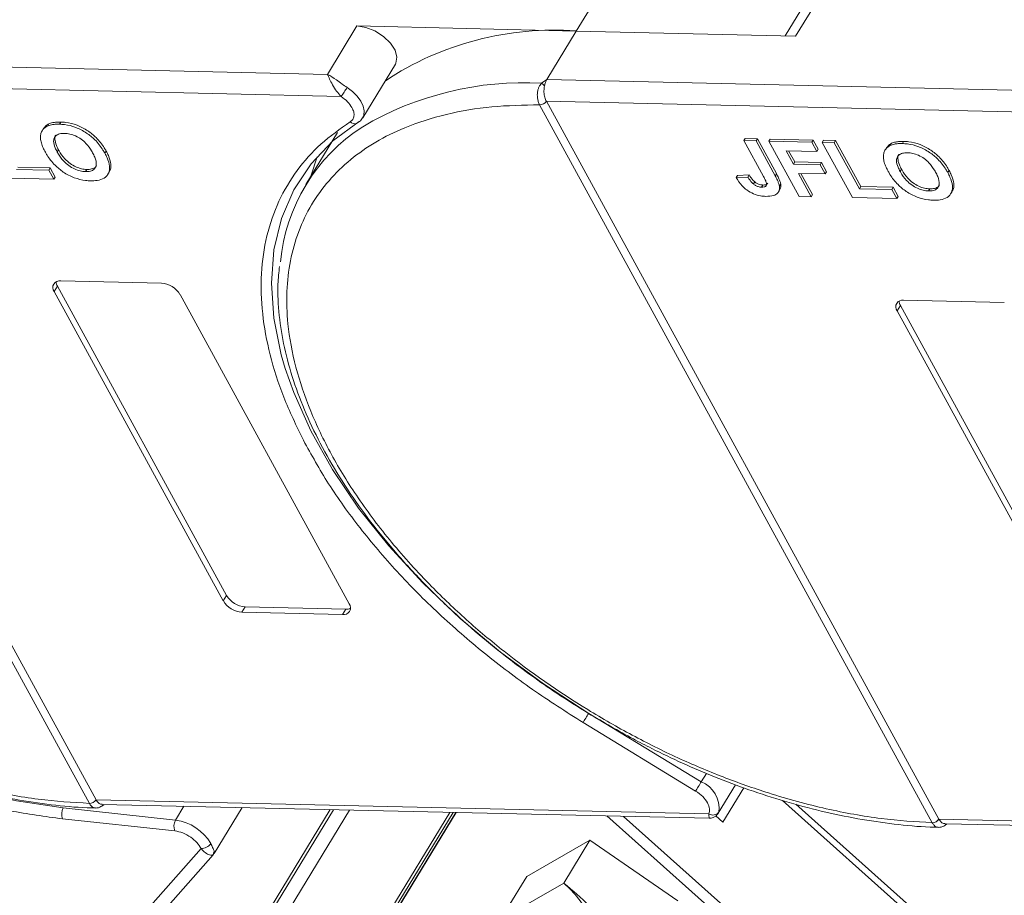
# Model space of a CAD drawing. Header units: millimetres. Extents: x -797 to 677, y 79 to 1112.
# Tile 46 of 75: x 34 to 90, y 957 to 1007. Entities that reach past the tile are written whole.
import ezdxf

# ---------------------------------------------------------------- set-up
doc = ezdxf.new("R2010")
doc.units = ezdxf.units.MM

msp = doc.modelspace()

# ---------------------------------------------------------------- linework, layer by layer
at = {"color": 7, "linetype": 'Continuous', "lineweight": 15}
for p, q in [((67.659, 1008.929), (65.791, 1005.86)), ((78.31, 1005.573), (80.178, 1008.642)), ((79.364, 1008.296), (77.715, 1005.587)), ((53.272, 1006.147), (51.592, 1003.385)), ((65.791, 1005.86), (53.272, 1006.147)), ((64.111, 1003.098), (65.791, 1005.86)), ((65.791, 1005.86), (78.31, 1005.573)), ((51.592, 1003.385), (15.984, 1004.202)), ((53.598, 1000.903), (55.466, 1003.972)), ((15.955, 1002.958), (52.366, 1002.123)), ((15.956, 1002.957), (38.372, 961.985)), ((63.812, 1002.887), (64.111, 1003.098)), ((99.718, 1002.281), (64.111, 1003.098)), ((37.99, 961.776), (15.574, 1002.748)), ((64.082, 1001.854), (100.493, 1001.019)), ((64.083, 1001.853), (86.499, 960.88)), ((63.701, 1001.644), (63.7, 1001.646)), ((86.116, 960.671), (63.701, 1001.644)), ((36.357, 1000.663), (36.283, 1000.54)), ((53.394, 1000.699), (53.356, 1000.649)), ((53.623, 1000.949), (53.598, 1000.903)), ((35.372, 1000.292), (35.298, 1000.17)), ((35.668, 1000.556), (35.593, 1000.433)), ((53.265, 1000.586), (53.244, 1000.578)), ((52.161, 1000.067), (50.349, 997.09)), ((75.44, 999.726), (75.365, 999.603)), ((76.482, 997.563), (75.365, 999.603)), ((75.365, 999.603), (76.056, 999.587)), ((75.44, 999.726), (76.131, 999.71)), ((76.131, 999.71), (76.056, 999.587)), ((76.056, 999.587), (77.143, 997.6)), ((76.131, 999.71), (77.218, 997.723)), ((76.868, 999.693), (76.793, 999.57)), ((78.517, 996.419), (76.793, 999.57)), ((76.793, 999.57), (79.233, 999.514)), ((76.868, 999.693), (79.308, 999.637)), ((79.308, 999.637), (79.233, 999.514)), ((79.308, 999.637), (79.595, 999.112)), ((79.907, 999.623), (79.832, 999.501)), ((79.907, 999.623), (80.597, 999.608)), ((80.597, 999.608), (80.523, 999.485)), ((80.597, 999.608), (82.034, 996.981)), ((84.484, 999.558), (84.409, 999.436)), ((36.158, 998.949), (36.233, 999.071)), ((38.953, 999.003), (38.878, 998.88)), ((79.521, 998.989), (77.771, 999.029)), ((77.771, 999.029), (78.191, 998.262)), ((77.915, 999.026), (78.266, 998.384)), ((79.233, 999.514), (79.521, 998.989)), ((79.595, 999.112), (79.521, 998.989)), ((81.556, 996.349), (79.832, 999.501)), ((79.832, 999.501), (80.523, 999.485)), ((80.523, 999.485), (81.96, 996.858)), ((83.499, 999.188), (83.424, 999.065)), ((83.795, 999.452), (83.72, 999.329)), ((33.833, 997.963), (35.675, 997.92)), ((33.908, 998.085), (35.749, 998.043)), ((35.749, 998.043), (35.675, 997.92)), ((35.675, 997.92), (35.962, 997.395)), ((35.749, 998.043), (36.037, 997.518)), ((37.847, 997.955), (37.772, 997.832)), ((78.266, 998.384), (78.191, 998.262)), ((78.191, 998.262), (79.71, 998.227)), ((78.266, 998.384), (79.785, 998.349)), ((79.785, 998.349), (79.71, 998.227)), ((79.71, 998.227), (79.998, 997.701)), ((79.785, 998.349), (80.073, 997.824)), ((84.285, 997.844), (84.359, 997.967)), ((87.079, 997.898), (87.005, 997.776)), ((35.962, 997.395), (33.43, 997.453)), ((35.962, 997.395), (36.037, 997.518)), ((39.05, 997.682), (39.125, 997.805)), ((75, 997.621), (74.926, 997.498)), ((75.594, 997.523), (74.926, 997.498)), ((75, 997.621), (75.669, 997.646)), ((75.669, 997.646), (75.594, 997.523)), ((77.218, 997.723), (77.143, 997.6)), ((79.998, 997.701), (78.478, 997.736)), ((78.478, 997.736), (79.208, 996.403)), ((78.622, 997.733), (79.283, 996.525)), ((80.073, 997.824), (79.998, 997.701)), ((75.977, 997.252), (75.902, 997.129)), ((76.442, 997.069), (76.367, 996.947)), ((77.344, 996.682), (77.419, 996.805)), ((77.467, 997.126), (77.393, 997.003)), ((82.034, 996.981), (81.96, 996.858)), ((81.96, 996.858), (83.801, 996.816)), ((82.034, 996.981), (83.876, 996.939)), ((83.876, 996.939), (83.801, 996.816)), ((83.801, 996.816), (84.089, 996.291)), ((83.876, 996.939), (84.163, 996.413)), ((85.974, 996.851), (85.899, 996.728)), ((79.208, 996.403), (78.517, 996.419)), ((79.208, 996.403), (79.283, 996.525)), ((84.089, 996.291), (81.556, 996.349)), ((84.089, 996.291), (84.163, 996.413)), ((87.177, 996.578), (87.251, 996.701)), ((36.17, 991.29), (35.984, 990.983)), ((36.17, 991.29), (45.827, 973.639)), ((36.357, 991.597), (42.103, 991.465)), ((45.64, 973.332), (35.984, 990.983)), ((43.167, 990.818), (52.823, 973.168)), ((84.297, 990.186), (84.11, 989.879)), ((84.297, 990.186), (93.954, 972.535)), ((84.484, 990.493), (90.23, 990.361)), ((93.767, 972.228), (84.11, 989.879)), ((45.827, 973.639), (45.64, 973.332)), ((46.89, 972.992), (46.703, 972.685)), ((52.45, 972.554), (46.703, 972.685)), ((46.89, 972.992), (52.637, 972.861)), ((52.637, 972.861), (52.45, 972.554)), ((72.607, 962.481), (66.181, 966.39)), ((72.926, 963.005), (66.5, 966.914)), ((73.221, 963.49), (72.926, 963.005)), ((73.9, 961.22), (74.886, 962.84)), ((74.165, 960.704), (75.358, 962.663)), ((73.359, 961.181), (38.373, 961.983)), ((77.558, 961.937), (102.366, 939.789)), ((42.914, 960.822), (36.504, 961.516)), ((37.991, 961.774), (37.99, 961.776)), ((38.726, 961.717), (73.371, 960.923)), ((43.394, 961.61), (42.914, 960.822)), ((45.112, 958.913), (46.708, 961.534)), ((46.808, 952.987), (51.936, 961.414)), ((51.731, 961.419), (47.027, 953.689)), ((47.409, 952.461), (52.844, 961.394)), ((102.554, 940.098), (78.331, 961.723)), ((42.862, 960.202), (36.452, 960.896)), ((58.568, 961.262), (41.905, 933.879)), ((41.972, 933.664), (58.763, 961.258)), ((44.523, 937.57), (58.934, 961.254)), ((58.915, 961.254), (44.571, 937.68)), ((67.541, 961.056), (89.789, 941.194)), ((90.216, 941.638), (68.49, 961.035)), ((73.763, 961.062), (74.165, 960.704)), ((121.485, 960.076), (86.499, 960.879)), ((86.117, 960.669), (86.116, 960.671)), ((86.853, 960.613), (121.498, 959.818)), ((62.974, 957.61), (66.575, 959.668)), ((66.575, 959.668), (65.081, 957.213)), ((66.575, 959.668), (71.594, 956.211)), ((44.367, 959.195), (27.81, 940.454)), ((28.824, 940.463), (45.062, 958.843)), ((45.088, 958.926), (45.081, 958.879)), ((61.854, 955.768), (62.974, 957.61)), ((65.081, 957.213), (61.961, 955.429))]:
    msp.add_line(p, q, dxfattribs=at)
at = {"color": 7, "linetype": 'Continuous', "lineweight": 15, "flags": 128}
for points in [[(53.272, 1006.147), (53.774, 1006.069), (54.297, 1005.863), (54.783, 1005.552), (55.181, 1005.17), (55.448, 1004.757), (55.554, 1004.358), (55.49, 1004.016), (55.466, 1003.972)], [(52.706, 1002.634), (53.018, 1002.399), (53.284, 1002.136), (53.49, 1001.856), (53.626, 1001.575), (53.686, 1001.305), (53.666, 1001.062), (53.623, 1000.949)], [(49.178, 986.59), (48.952, 987.371), (48.527, 989.463), (48.386, 991.472), (48.531, 993.378), (48.961, 995.16), (49.672, 996.799), (50.655, 998.279), (51.9, 999.583), (53.394, 1000.699)], [(50.99, 998.677), (50.648, 997.627), (50.626, 997.545)], [(36.504, 961.516), (33.838, 961.912), (31.104, 962.528), (28.331, 963.358), (25.546, 964.393), (22.781, 965.622), (20.065, 967.033), (17.425, 968.61), (14.89, 970.336), (12.486, 972.194), (10.24, 974.164), (8.175, 976.225), (6.312, 978.355), (4.671, 980.531), (3.27, 982.732), (2.123, 984.933), (1.243, 987.111), (0.638, 989.243), (0.316, 991.307)], [(66.5, 966.914), (63.923, 968.589), (61.469, 970.401), (59.163, 972.333), (57.029, 974.363), (55.09, 976.47), (53.367, 978.633), (51.877, 980.827), (50.636, 983.03), (49.657, 985.22), (49.178, 986.59)], [(66.181, 966.39), (66.21, 966.439), (66.246, 966.497), (66.286, 966.563), (66.329, 966.634), (66.374, 966.707), (66.418, 966.78), (66.461, 966.85), (66.5, 966.914)], [(72.607, 962.481), (72.636, 962.529), (72.672, 962.587), (72.712, 962.653), (72.755, 962.724), (72.8, 962.797), (72.844, 962.871), (72.887, 962.941), (72.926, 963.005)]]:
    msp.add_lwpolyline(points, dxfattribs=at)
at = {"color": 7, "linetype": 'Continuous', "lineweight": 15}
for centre, radius, start, end in [((64.488, 988.555), 17.355, 85.6938, 123.6283), ((62.835, 984.696), 18.217, 86.9243, 120.4678), ((46.157, 1006.617), 7.665, 324.103, 328.6891), ((63.319, 1002.208), 0.839, 38.6077, 54.0154), ((63.689, 1002.12), 0.475, 271.2703, 325.9023), ((63.69, 1002.117), 0.473, 271.2927, 326.073), ((53.145, 1000.94), 0.375, 225.6238, 285.3649), ((59.177, 991.718), 10.318, 122.7328, 174.6662), ((36.287, 991.219), 0.384, 79.4796, 217.8969), ((36.652, 991.577), 0.561, 182.9748, 210.7874), ((42.011, 990.116), 1.352, 31.2883, 86.0774), ((84.413, 990.115), 0.384, 79.4796, 217.8969), ((84.779, 990.473), 0.561, 182.9748, 210.7874), ((46.796, 974.035), 1.352, 211.2883, 266.0774), ((46.983, 974.342), 1.352, 211.2883, 266.0774), ((52.52, 972.931), 0.384, 259.4796, 37.8969), ((52.67, 973.42), 0.561, 266.5814, 294.3872), ((72.33, 961.504), 1.615, 351.7287, 68.3615), ((37.979, 962.249), 0.473, 271.2925, 326.0732), ((37.98, 962.246), 0.472, 271.3125, 326.2437), ((37.154, 961.149), 0.746, 150.5684, 199.8118), ((43.564, 960.455), 0.746, 150.5684, 199.8118), ((42.566, 958.132), 2.712, 29.7683, 82.6197), ((73.595, 961.529), 0.421, 235.8252, 322.2621), ((86.106, 961.145), 0.473, 271.2925, 326.0732), ((86.107, 961.142), 0.472, 271.3125, 326.2437), ((44.383, 959.845), 0.65, 268.5482, 325.7249), ((61.647, 953.041), 5.404, 334.5028, 50.5428)]:
    msp.add_arc(centre, radius, start, end, dxfattribs=at)
for points, knots in [([(51.592, 1003.385), (51.753, 1003.29), (52.002, 1003.142), (52.395, 1002.848), (52.609, 1002.7), (52.706, 1002.634)], [0, 0, 0, 0, 0.498413, 0.772928, 1, 1, 1, 1]), ([(52.366, 1002.123), (52.277, 1002.22), (52.088, 1002.425), (51.868, 1002.789), (51.696, 1003.13), (51.627, 1003.3), (51.592, 1003.385)], [0, 0, 0, 0, 0.23435, 0.498195, 0.748869, 1, 1, 1, 1]), ([(37.99, 961.776), (37.026, 961.835), (35.069, 961.956), (31.923, 962.535), (28.89, 963.355), (26.046, 964.358), (23.438, 965.462), (20.847, 966.747), (17.46, 968.687), (14.263, 970.917), (11.37, 973.349), (9.193, 975.424), (7.089, 977.748), (5.177, 980.28), (3.631, 982.793), (2.432, 985.298), (1.586, 987.806), (1.168, 990.092), (1.103, 992.117), (1.306, 993.882), (1.774, 995.541), (2.756, 997.579), (4.249, 999.304), (6.188, 1000.655), (7.993, 1001.552), (10.194, 1002.251), (12.779, 1002.699), (14.652, 1002.732), (15.574, 1002.748)], [0, 0, 0, 0, 0.038862, 0.078912, 0.1200677, 0.1522272, 0.1843815, 0.2172151, 0.2500433, 0.3156185, 0.347778, 0.3799323, 0.4210926, 0.4611415, 0.5, 0.5388632, 0.578912, 0.6200677, 0.6522272, 0.6843815, 0.7172151, 0.7500433, 0.8156185, 0.847778, 0.8799323, 0.9210926, 0.9611404, 1, 1, 1, 1]), ([(63.7, 1001.646), (63.671, 1001.707), (63.619, 1001.819), (63.573, 1002.037), (63.562, 1002.249), (63.588, 1002.455), (63.638, 1002.625), (63.71, 1002.773), (63.78, 1002.851), (63.812, 1002.887)], [0, 0, 0, 0, 0.172016, 0.312756, 0.499599, 0.630391, 0.758026, 0.889228, 1, 1, 1, 1]), ([(63.975, 1002.731), (63.962, 1002.634), (63.935, 1002.439), (63.969, 1002.143), (64.03, 1001.953), (64.075, 1001.868), (64.082, 1001.854)], [0, 0, 0, 0, 0.313335, 0.626691, 0.940048, 1, 1, 1, 1]), ([(64.082, 1001.854), (64.082, 1001.854), (64.082, 1001.854), (64.083, 1001.853), (64.083, 1001.853), (64.083, 1001.853)], [0, 0, 0, 0, 0.384699, 0.69235, 1, 1, 1, 1]), ([(86.116, 960.671), (85.153, 960.731), (83.196, 960.852), (80.05, 961.431), (77.017, 962.251), (74.173, 963.253), (71.565, 964.358), (68.974, 965.643), (65.587, 967.583), (62.39, 969.813), (59.497, 972.245), (57.32, 974.319), (55.216, 976.643), (53.304, 979.176), (51.758, 981.689), (50.558, 984.194), (49.713, 986.702), (49.295, 988.987), (49.229, 991.013), (49.433, 992.778), (49.901, 994.437), (50.883, 996.475), (52.375, 998.2), (54.315, 999.551), (56.12, 1000.447), (58.321, 1001.147), (60.906, 1001.594), (62.778, 1001.627), (63.701, 1001.644)], [0, 0, 0, 0, 0.038862, 0.078912, 0.1200677, 0.1522272, 0.1843815, 0.2172151, 0.2500433, 0.3156185, 0.347778, 0.3799323, 0.4210926, 0.4611415, 0.5, 0.5388632, 0.578912, 0.6200677, 0.6522272, 0.6843815, 0.7172151, 0.7500433, 0.8156185, 0.847778, 0.8799323, 0.9210926, 0.9611404, 1, 1, 1, 1]), ([(52.882, 1000.672), (52.936, 1000.715), (53.046, 1000.804), (53.112, 1001.004), (53.101, 1001.236), (53.023, 1001.404), (52.985, 1001.486)], [0, 0, 0, 0, 0.2455128, 0.5, 0.7544872, 1, 1, 1, 1]), ([(35.668, 1000.556), (35.704, 1000.571), (35.776, 1000.6), (35.892, 1000.628), (36.006, 1000.647), (36.118, 1000.658), (36.235, 1000.664), (36.317, 1000.663), (36.357, 1000.663)], [0, 0, 0, 0, 0.185429, 0.37219, 0.527708, 0.683877, 0.841678, 1, 1, 1, 1]), ([(36.357, 1000.663), (36.455, 1000.658), (36.75, 1000.642), (37.287, 1000.509), (37.899, 1000.192), (38.45, 999.739), (38.768, 999.326), (38.917, 999.065), (38.953, 999.003)], [0, 0, 0, 0, 0.101398, 0.306996, 0.506144, 0.685262, 0.924557, 1, 1, 1, 1]), ([(50.209, 982.498), (49.812, 983.323), (49.02, 984.973), (48.258, 987.398), (47.824, 989.763), (47.757, 992.04), (48.068, 994.193), (48.753, 996.171), (49.798, 997.922), (51.149, 999.455), (52.304, 1000.266), (52.882, 1000.672)], [0, 0, 0, 0, 0.109778, 0.219542, 0.32932, 0.441716, 0.554889, 0.668062, 0.780458, 0.890226, 1, 1, 1, 1]), ([(53.243, 1000.578), (53.324, 1000.628), (53.486, 1000.728), (53.583, 1000.886), (53.631, 1000.966)], [0, 0, 0, 0, 0.4957618, 1, 1, 1, 1]), ([(35.201, 999.741), (35.202, 999.816), (35.206, 999.965), (35.299, 1000.206), (35.442, 1000.361), (35.577, 1000.426), (35.593, 1000.433)], [0, 0, 0, 0, 0.250896, 0.502166, 0.940512, 1, 1, 1, 1]), ([(35.376, 1000.289), (35.444, 1000.381), (35.522, 1000.487), (35.652, 1000.549), (35.668, 1000.556)], [0, 0, 0, 0, 0.874905, 1, 1, 1, 1]), ([(35.593, 1000.433), (35.629, 1000.448), (35.701, 1000.478), (35.817, 1000.505), (35.931, 1000.524), (36.044, 1000.536), (36.161, 1000.541), (36.242, 1000.54), (36.283, 1000.54)], [0, 0, 0, 0, 0.185429, 0.37219, 0.527708, 0.683877, 0.841678, 1, 1, 1, 1]), ([(36.283, 1000.54), (36.38, 1000.535), (36.675, 1000.52), (37.212, 1000.386), (37.824, 1000.069), (38.375, 999.616), (38.694, 999.203), (38.842, 998.942), (38.878, 998.88)], [0, 0, 0, 0, 0.101398, 0.306996, 0.506144, 0.685262, 0.924557, 1, 1, 1, 1]), ([(35.479, 998.944), (35.456, 998.986), (35.411, 999.07), (35.35, 999.2), (35.294, 999.334), (35.248, 999.472), (35.213, 999.609), (35.205, 999.697), (35.201, 999.741)], [0, 0, 0, 0, 0.15395, 0.308181, 0.478699, 0.649961, 0.824203, 1, 1, 1, 1]), ([(36.158, 998.949), (36.115, 999.033), (36.006, 999.245), (35.926, 999.544), (35.987, 999.801), (36.157, 999.956), (36.376, 1000.013), (36.527, 1000.014), (36.579, 1000.014)], [0, 0, 0, 0, 0.158617, 0.400864, 0.573059, 0.745486, 0.912985, 1, 1, 1, 1]), ([(36.233, 999.071), (36.189, 999.156), (36.078, 999.369), (36.012, 999.659), (36.026, 999.863), (36.084, 999.915), (36.085, 999.916)], [0, 0, 0, 0, 0.274858, 0.694634, 0.993023, 1, 1, 1, 1]), ([(36.579, 1000.014), (36.678, 1000.007), (36.878, 999.992), (37.212, 999.879), (37.535, 999.693), (37.865, 999.398), (38.058, 999.126), (38.159, 998.946), (38.179, 998.911)], [0, 0, 0, 0, 0.160292, 0.321922, 0.490761, 0.657569, 0.933883, 1, 1, 1, 1]), ([(83.795, 999.452), (83.831, 999.467), (83.903, 999.496), (84.018, 999.523), (84.132, 999.543), (84.245, 999.554), (84.362, 999.56), (84.443, 999.559), (84.484, 999.558)], [0, 0, 0, 0, 0.1854289, 0.3721896, 0.5277082, 0.6838775, 0.8416784, 1, 1, 1, 1]), ([(84.484, 999.558), (84.581, 999.553), (84.876, 999.538), (85.413, 999.405), (86.025, 999.087), (86.577, 998.634), (86.895, 998.222), (87.044, 997.961), (87.079, 997.898)], [0, 0, 0, 0, 0.101398, 0.306996, 0.506144, 0.685262, 0.924557, 1, 1, 1, 1]), ([(37.847, 997.955), (37.747, 997.963), (37.547, 997.979), (37.211, 998.1), (36.875, 998.295), (36.526, 998.609), (36.338, 998.883), (36.243, 999.053), (36.233, 999.071)], [0, 0, 0, 0, 0.1597099, 0.3204292, 0.4910735, 0.6770503, 0.9662903, 1, 1, 1, 1]), ([(38.953, 999.003), (38.997, 998.918), (39.129, 998.664), (39.235, 998.272), (39.232, 997.942), (39.128, 997.834), (39.11, 997.815)], [0, 0, 0, 0, 0.192169, 0.579672, 0.929764, 1, 1, 1, 1]), ([(83.327, 998.637), (83.329, 998.711), (83.332, 998.861), (83.425, 999.102), (83.568, 999.256), (83.704, 999.321), (83.72, 999.329)], [0, 0, 0, 0, 0.250896, 0.502166, 0.940512, 1, 1, 1, 1]), ([(83.503, 999.185), (83.571, 999.277), (83.648, 999.382), (83.778, 999.444), (83.795, 999.452)], [0, 0, 0, 0, 0.874905, 1, 1, 1, 1]), ([(83.72, 999.329), (83.756, 999.344), (83.828, 999.373), (83.944, 999.401), (84.058, 999.42), (84.17, 999.431), (84.287, 999.437), (84.369, 999.436), (84.409, 999.436)], [0, 0, 0, 0, 0.185429, 0.37219, 0.527708, 0.683877, 0.841678, 1, 1, 1, 1]), ([(84.409, 999.436), (84.507, 999.431), (84.801, 999.415), (85.339, 999.282), (85.951, 998.965), (86.502, 998.512), (86.82, 998.099), (86.969, 997.838), (87.005, 997.776)], [0, 0, 0, 0, 0.101398, 0.306996, 0.506144, 0.685262, 0.924557, 1, 1, 1, 1]), ([(38.061, 997.307), (37.964, 997.312), (37.669, 997.327), (37.129, 997.458), (36.514, 997.777), (35.964, 998.231), (35.654, 998.635), (35.51, 998.888), (35.479, 998.944)], [0, 0, 0, 0, 0.102171, 0.30922, 0.51365, 0.692275, 0.932413, 1, 1, 1, 1]), ([(37.772, 997.832), (37.672, 997.84), (37.472, 997.856), (37.136, 997.977), (36.8, 998.172), (36.451, 998.487), (36.264, 998.76), (36.168, 998.931), (36.158, 998.949)], [0, 0, 0, 0, 0.15971, 0.320429, 0.491074, 0.67705, 0.96629, 1, 1, 1, 1]), ([(38.179, 998.911), (38.222, 998.827), (38.343, 998.59), (38.423, 998.263), (38.319, 998.004), (38.127, 997.866), (37.919, 997.832), (37.796, 997.832), (37.772, 997.832)], [0, 0, 0, 0, 0.1585903, 0.4472388, 0.6203806, 0.7935748, 0.9612953, 1, 1, 1, 1]), ([(38.878, 998.88), (38.922, 998.796), (39.053, 998.542), (39.172, 998.141), (39.119, 997.731), (38.867, 997.446), (38.486, 997.314), (38.19, 997.309), (38.061, 997.307)], [0, 0, 0, 0, 0.101888, 0.307343, 0.492963, 0.678647, 0.860791, 1, 1, 1, 1]), ([(83.605, 997.839), (83.583, 997.881), (83.537, 997.965), (83.476, 998.096), (83.42, 998.23), (83.374, 998.368), (83.34, 998.505), (83.331, 998.593), (83.327, 998.637)], [0, 0, 0, 0, 0.15395, 0.308181, 0.478699, 0.649961, 0.824203, 1, 1, 1, 1]), ([(84.285, 997.844), (84.241, 997.928), (84.132, 998.141), (84.052, 998.44), (84.114, 998.697), (84.283, 998.852), (84.502, 998.908), (84.654, 998.91), (84.705, 998.91)], [0, 0, 0, 0, 0.1586166, 0.4008637, 0.5730594, 0.7454856, 0.9129852, 1, 1, 1, 1]), ([(84.359, 997.967), (84.315, 998.051), (84.205, 998.265), (84.139, 998.555), (84.153, 998.758), (84.21, 998.81), (84.212, 998.811)], [0, 0, 0, 0, 0.274858, 0.694634, 0.993023, 1, 1, 1, 1]), ([(84.705, 998.91), (84.805, 998.903), (85.005, 998.888), (85.338, 998.775), (85.661, 998.588), (85.991, 998.293), (86.184, 998.022), (86.286, 997.841), (86.306, 997.807)], [0, 0, 0, 0, 0.160292, 0.321922, 0.490761, 0.657569, 0.933883, 1, 1, 1, 1]), ([(38.392, 998.181), (38.387, 998.167), (38.357, 998.082), (38.196, 997.992), (37.994, 997.955), (37.87, 997.955), (37.847, 997.955)], [0, 0, 0, 0, 0.084934, 0.502415, 0.906703, 1, 1, 1, 1]), ([(85.899, 996.728), (85.799, 996.736), (85.599, 996.752), (85.263, 996.873), (84.927, 997.068), (84.578, 997.382), (84.39, 997.656), (84.295, 997.826), (84.285, 997.844)], [0, 0, 0, 0, 0.15971, 0.320429, 0.491074, 0.67705, 0.96629, 1, 1, 1, 1]), ([(85.974, 996.851), (85.874, 996.859), (85.673, 996.875), (85.337, 996.995), (85.002, 997.19), (84.653, 997.505), (84.465, 997.778), (84.369, 997.949), (84.359, 997.967)], [0, 0, 0, 0, 0.15971, 0.320429, 0.491074, 0.67705, 0.96629, 1, 1, 1, 1]), ([(87.079, 997.898), (87.123, 997.814), (87.255, 997.56), (87.361, 997.167), (87.359, 996.838), (87.254, 996.729), (87.237, 996.711)], [0, 0, 0, 0, 0.192169, 0.579672, 0.929764, 1, 1, 1, 1]), ([(76.61, 996.422), (76.512, 996.428), (76.289, 996.441), (75.909, 996.55), (75.539, 996.762), (75.181, 997.085), (75.026, 997.336), (74.926, 997.498)], [0, 0, 0, 0, 0.155292, 0.353145, 0.543243, 0.704067, 1, 1, 1, 1]), ([(75.902, 997.129), (75.876, 997.152), (75.823, 997.2), (75.763, 997.273), (75.713, 997.339), (75.671, 997.4), (75.631, 997.461), (75.606, 997.503), (75.594, 997.523)], [0, 0, 0, 0, 0.1938055, 0.3931273, 0.5440688, 0.6954121, 0.8476129, 1, 1, 1, 1]), ([(75.669, 997.646), (75.681, 997.625), (75.707, 997.583), (75.749, 997.518), (75.795, 997.452), (75.847, 997.384), (75.905, 997.316), (75.953, 997.273), (75.977, 997.252)], [0, 0, 0, 0, 0.155996, 0.312125, 0.480895, 0.650212, 0.823248, 1, 1, 1, 1]), ([(76.482, 997.563), (76.526, 997.479), (76.602, 997.334), (76.663, 997.159), (76.659, 997.047), (76.608, 996.988), (76.511, 996.95), (76.422, 996.948), (76.367, 996.947)], [0, 0, 0, 0, 0.292027, 0.504854, 0.613905, 0.723685, 0.829816, 1, 1, 1, 1]), ([(77.143, 997.6), (77.166, 997.558), (77.211, 997.474), (77.266, 997.361), (77.311, 997.261), (77.344, 997.175), (77.375, 997.087), (77.387, 997.031), (77.393, 997.003)], [0, 0, 0, 0, 0.2082698, 0.416707, 0.5614806, 0.7065734, 0.8528245, 1, 1, 1, 1]), ([(77.218, 997.723), (77.24, 997.681), (77.285, 997.597), (77.341, 997.484), (77.386, 997.384), (77.419, 997.297), (77.45, 997.21), (77.462, 997.154), (77.467, 997.126)], [0, 0, 0, 0, 0.2082698, 0.416707, 0.5614806, 0.7065734, 0.8528245, 1, 1, 1, 1]), ([(86.188, 996.203), (86.091, 996.208), (85.796, 996.223), (85.256, 996.354), (84.641, 996.672), (84.091, 997.127), (83.781, 997.53), (83.637, 997.784), (83.605, 997.839)], [0, 0, 0, 0, 0.102171, 0.30922, 0.51365, 0.692275, 0.932413, 1, 1, 1, 1]), ([(86.306, 997.807), (86.349, 997.723), (86.47, 997.486), (86.549, 997.159), (86.445, 996.9), (86.254, 996.761), (86.045, 996.728), (85.922, 996.728), (85.899, 996.728)], [0, 0, 0, 0, 0.15859, 0.447239, 0.620381, 0.793575, 0.961295, 1, 1, 1, 1]), ([(87.005, 997.776), (87.048, 997.692), (87.179, 997.438), (87.298, 997.037), (87.245, 996.626), (86.994, 996.341), (86.612, 996.21), (86.316, 996.205), (86.188, 996.203)], [0, 0, 0, 0, 0.101888, 0.307343, 0.492963, 0.678647, 0.860791, 1, 1, 1, 1]), ([(76.367, 996.947), (76.337, 996.948), (76.275, 996.952), (76.185, 996.973), (76.102, 997.003), (76.031, 997.039), (75.964, 997.081), (75.923, 997.113), (75.902, 997.129)], [0, 0, 0, 0, 0.202387, 0.410907, 0.557829, 0.709472, 0.853224, 1, 1, 1, 1]), ([(75.977, 997.252), (76.025, 997.216), (76.115, 997.15), (76.268, 997.09), (76.374, 997.072), (76.429, 997.07), (76.442, 997.069)], [0, 0, 0, 0, 0.330398, 0.624767, 0.917361, 1, 1, 1, 1]), ([(76.442, 997.069), (76.502, 997.071), (76.599, 997.074), (76.693, 997.116), (76.712, 997.157), (76.72, 997.174)], [0, 0, 0, 0, 0.495374, 0.790754, 1, 1, 1, 1]), ([(77.393, 997.003), (77.397, 996.925), (77.405, 996.77), (77.291, 996.584), (77.043, 996.435), (76.773, 996.427), (76.61, 996.422)], [0, 0, 0, 0, 0.20646, 0.413515, 0.645211, 1, 1, 1, 1]), ([(77.467, 997.126), (77.475, 997.046), (77.487, 996.926), (77.427, 996.841), (77.407, 996.812)], [0, 0, 0, 0, 0.6631606, 1, 1, 1, 1]), ([(86.519, 997.077), (86.514, 997.063), (86.484, 996.977), (86.323, 996.887), (86.12, 996.85), (85.997, 996.851), (85.974, 996.851)], [0, 0, 0, 0, 0.084934, 0.502415, 0.906703, 1, 1, 1, 1]), ([(48.85, 992.428), (48.813, 992.091), (48.713, 991.188), (48.804, 989.635), (49.095, 987.797), (49.613, 985.914), (50.34, 984.007), (51.27, 982.09), (52.391, 980.179), (53.69, 978.292), (55.151, 976.447), (56.751, 974.665), (58.452, 972.977), (60.193, 971.425), (61.794, 970.13), (63.278, 969.025), (64.779, 967.978), (65.882, 967.288), (66.492, 966.907)], [0, 0, 0, 0, 0.04157, 0.111425, 0.181343, 0.251234, 0.321027, 0.390661, 0.460062, 0.529153, 0.597797, 0.665722, 0.732344, 0.796145, 0.855223, 0.897404, 0.943271, 1, 1, 1, 1]), ([(36.452, 960.896), (35.456, 961.03), (33.465, 961.296), (30.338, 962.055), (27.146, 963.073), (23.918, 964.374), (20.737, 965.923), (17.674, 967.682), (14.769, 969.619), (12.049, 971.708), (9.524, 973.937), (7.21, 976.296), (5.146, 978.761), (3.338, 981.304), (2.412, 983.011), (1.949, 983.864)], [0, 0, 0, 0, 0.07578, 0.151564, 0.229159, 0.30729, 0.385421, 0.463015, 0.538792, 0.614579, 0.690356, 0.766144, 0.843738, 0.921869, 1, 1, 1, 1]), ([(66.181, 966.39), (65.206, 967.009), (63.255, 968.247), (60.497, 970.344), (57.899, 972.595), (55.515, 974.995), (53.409, 977.48), (51.599, 979.995), (50.668, 981.671), (50.209, 982.498)], [0, 0, 0, 0, 0.140647, 0.281304, 0.425319, 0.570331, 0.715342, 0.859358, 1, 1, 1, 1]), ([(18.366, 968.011), (19.214, 967.514), (20.403, 966.816), (22.202, 965.892), (23.746, 965.155), (25.6, 964.364), (27.55, 963.63), (29.583, 962.974), (31.659, 962.42), (33.752, 961.98), (35.827, 961.682), (37.363, 961.529), (38.179, 961.524), (38.337, 961.523)], [0, 0, 0, 0, 0.130517, 0.183018, 0.269988, 0.35985, 0.455797, 0.555409, 0.657717, 0.761961, 0.867622, 0.974343, 1, 1, 1, 1]), ([(66.492, 966.907), (67.34, 966.409), (68.529, 965.712), (70.329, 964.787), (71.873, 964.051), (73.727, 963.259), (75.676, 962.526), (77.71, 961.87), (79.786, 961.316), (81.878, 960.876), (83.954, 960.578), (85.49, 960.425), (86.305, 960.42), (86.463, 960.419)], [0, 0, 0, 0, 0.130517, 0.1830179, 0.2699884, 0.3598498, 0.4557967, 0.5554091, 0.6577173, 0.7619608, 0.8676216, 0.9743435, 1, 1, 1, 1]), ([(38.372, 961.985), (38.372, 961.984), (38.372, 961.984), (38.372, 961.984), (38.373, 961.984), (38.373, 961.983)], [0, 0, 0, 0, 0.384666, 0.692333, 1, 1, 1, 1]), ([(38.373, 961.983), (38.415, 961.921), (38.501, 961.795), (38.631, 961.715), (38.707, 961.726), (38.726, 961.728)], [0, 0, 0, 0, 0.42964, 0.85928, 1, 1, 1, 1]), ([(38.336, 961.513), (38.289, 961.521), (38.204, 961.535), (38.086, 961.626), (38.025, 961.722), (37.991, 961.774)], [0, 0, 0, 0, 0.351708, 0.643429, 1, 1, 1, 1]), ([(38.344, 961.51), (38.398, 961.513), (38.504, 961.519), (38.673, 961.59), (38.775, 961.669), (38.835, 961.715)], [0, 0, 0, 0, 0.313627, 0.602894, 1, 1, 1, 1]), ([(73.372, 960.923), (73.373, 960.931), (73.374, 960.945), (73.363, 961.105), (73.359, 961.181)], [0, 0, 0, 0, 0.529586, 1, 1, 1, 1]), ([(73.373, 960.922), (73.451, 960.929), (73.581, 960.94), (73.767, 961.046), (73.848, 961.151), (73.891, 961.207)], [0, 0, 0, 0, 0.411574, 0.687573, 1, 1, 1, 1]), ([(86.499, 960.88), (86.499, 960.88), (86.499, 960.88), (86.499, 960.88), (86.499, 960.879), (86.499, 960.879)], [0, 0, 0, 0, 0.384666, 0.692333, 1, 1, 1, 1]), ([(86.499, 960.879), (86.542, 960.816), (86.628, 960.691), (86.758, 960.611), (86.834, 960.622), (86.852, 960.624)], [0, 0, 0, 0, 0.42964, 0.85928, 1, 1, 1, 1]), ([(86.462, 960.409), (86.416, 960.416), (86.331, 960.43), (86.213, 960.522), (86.151, 960.617), (86.117, 960.669)], [0, 0, 0, 0, 0.351708, 0.643429, 1, 1, 1, 1]), ([(86.47, 960.405), (86.525, 960.409), (86.631, 960.415), (86.8, 960.486), (86.902, 960.565), (86.961, 960.611)], [0, 0, 0, 0, 0.313627, 0.602894, 1, 1, 1, 1]), ([(45.081, 958.879), (45.062, 958.851), (45.024, 958.795), (44.853, 958.818), (44.62, 958.934), (44.448, 959.112), (44.367, 959.195)], [0, 0, 0, 0, 0.251519, 0.501784, 0.765632, 1, 1, 1, 1]), ([(44.921, 959.479), (44.959, 959.402), (45.045, 959.231), (45.138, 959.026), (45.106, 958.962), (45.088, 958.926)], [0, 0, 0, 0, 0.259424, 0.573072, 1, 1, 1, 1]), ([(67.745, 950.588), (67.858, 950.85), (68.149, 951.519), (68.084, 952.831), (67.6, 954.395), (66.609, 955.981), (65.589, 956.804), (65.081, 957.213)], [0, 0, 0, 0, 0.125713, 0.321276, 0.524466, 0.763484, 1, 1, 1, 1])]:
    msp.add_open_spline(points, degree=3, knots=knots, dxfattribs=at)
for points in [[(64.111, 1003.098), (64.082, 1003.044), (64.023, 1002.936), (63.991, 1002.8), (63.975, 1002.731)], [(52.985, 1001.486), (52.909, 1001.603), (52.757, 1001.836), (52.496, 1002.027), (52.366, 1002.123)], [(73.288, 961.805), (73.205, 961.93), (73.039, 962.181), (72.751, 962.381), (72.607, 962.481)], [(73.359, 961.181), (73.386, 961.273), (73.441, 961.457), (73.339, 961.689), (73.288, 961.805)], [(43.776, 959.841), (43.626, 959.933), (43.326, 960.116), (43.017, 960.173), (42.862, 960.202)], [(44.367, 959.195), (44.297, 959.312), (44.157, 959.545), (43.903, 959.743), (43.776, 959.841)]]:
    msp.add_open_spline(points, degree=3, dxfattribs=at)

doc.saveas('drawing.dxf')
